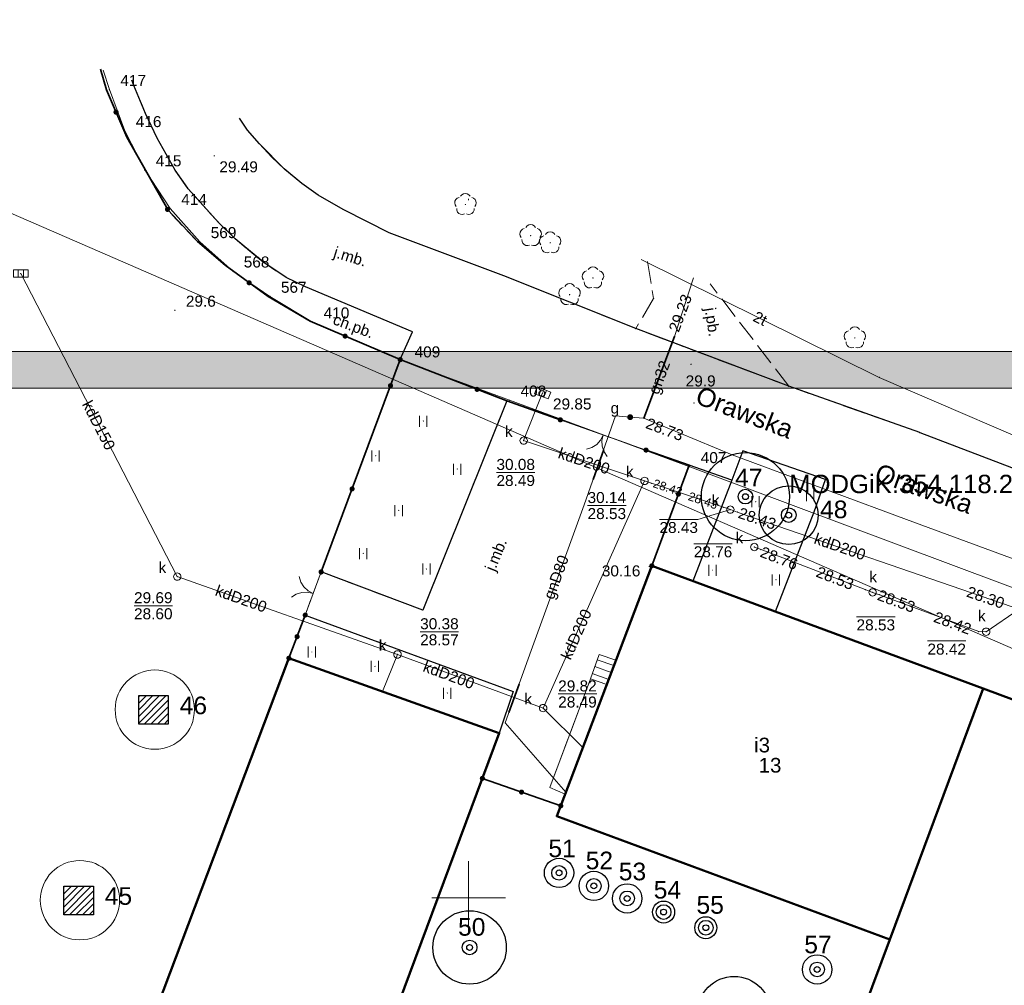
# Model space of a CAD drawing. Extents: x 5468194 to 5468404, y 5919486 to 5919674.
# Tile 8 of 12: x 5468269 to 5468336, y 5919594 to 5919660. Entities that reach past the tile are written whole.
import ezdxf
from ezdxf.enums import TextEntityAlignment as Align

# ---------------------------------------------------------------- set-up
doc = ezdxf.new("R2010")
doc.units = 0
doc.header["$PDSIZE"] = 0.75
doc.linetypes.add('PRZER2-1', pattern=[3, 2, -1])
doc.linetypes.add('PRZER3-1', pattern=[4, 3, -1])
doc.layers.get('0').update_dxf_attribs({"color": 253, "linetype": 'CONTINUOUS', "lineweight": 13})
for name, color, linetype, lineweight in [('GELULI_O', 253, 'PRZER3-1', 18), ('GEPPGD', 253, 'CONTINUOUS', 18), ('GEPPGD_O', 253, 'CONTINUOUS', 18), ('GESBLO', 253, 'CONTINUOUS', 18), ('GESBZO', 253, 'CONTINUOUS', 50), ('GESBZO_O', 253, 'CONTINUOUS', 50), ('GESDZI', 30, 'CONTINUOUS', 18), ('GESSCH', 253, 'CONTINUOUS', 18), ('GOSRBG', 253, 'CONTINUOUS', 18), ('GOSRBG_O', 253, 'CONTINUOUS', 18), ('GSLKBR', 253, 'CONTINUOUS', 18), ('GSLKOG', 253, 'CONTINUOUS', 35), ('GSLKRW', 253, 'CONTINUOUS', 25), ('GSPPRB', 253, 'CONTINUOUS', 20), ('GSPRDL', 253, 'CONTINUOUS', 18), ('GSPWPN', 253, 'CONTINUOUS', 13), ('GSPWPN_O', 253, 'CONTINUOUS', 13), ('GSPWPS', 253, 'CONTINUOUS', 13), ('GSPWPS_O', 253, 'CONTINUOUS', 13), ('GSSKOA', 253, 'PRZER3-1', 18), ('GSSKOA_O', 253, 'PRZER3-1', 18), ('GSSKOD', 253, 'PRZER2-1', 18), ('GSSKOD_O', 253, 'PRZER2-1', 18), ('GSSUTR', 253, 'PRZER2-1', 18), ('GTGTXT', 253, 'CONTINUOUS', 18), ('GTGTXT_O', 253, 'CONTINUOUS', 18), ('GULGPR', 253, 'CONTINUOUS', 18), ('GULGPR_O', 253, 'CONTINUOUS', 18), ('GULKPR', 253, 'CONTINUOUS', 18), ('GULKPR_O', 253, 'CONTINUOUS', 18), ('GULLOB', 253, 'CONTINUOUS', 35), ('GULTPR', 253, 'CONTINUOUS', 18), ('GULTPR_O', 253, 'CONTINUOUS', 18), ('GUPGZA', 253, 'CONTINUOUS', 18), ('GUPGZA_O', 253, 'CONTINUOUS', 18), ('GUPIWZ', 253, 'CONTINUOUS', 18), ('GUPIWZ_O', 253, 'CONTINUOUS', 18), ('GUPKKS', 253, 'CONTINUOUS', 18), ('GUPKSD', 253, 'CONTINUOUS', 18), ('GUPPRZ', 253, 'CONTINUOUS', 18), ('GUPPRZ_O', 253, 'CONTINUOUS', 18), ('ZZ_drzewo nanoszone ręcznie', 34, 'CONTINUOUS', 30), ('ZZ_grupa krzewów', 3, 'CONTINUOUS', 30), ('ZZ_grupa krzewów_szraf', 3, 'CONTINUOUS', 13), ('ZZ_korona', 94, 'CONTINUOUS', 30), ('ZZ_ramka', 250, 'CONTINUOUS', 13), ('ZZ_waloryzacja B', 5, 'CONTINUOUS', 30), ('ZZ_waloryzacja D', 1, 'CONTINUOUS', 30)]:
    doc.layers.add(name, color=color, linetype=linetype, lineweight=lineweight)
doc.styles.add('GEO-INFO', font='arial.ttf')

# ---------------------------------------------------------------- blocks, each defined once
blk = doc.blocks.new('KOLO')
blk.add_hatch(color=0).paths.add_polyline_path([(-0.5, 0), (-0.482963, -0.12941), (-0.433013, -0.25), (-0.353553, -0.353553), (-0.25, -0.433013), (-0.12941, -0.482963), (0, -0.5), (0.12941, -0.482963), (0.25, -0.433013), (0.353553, -0.353553), (0.433013, -0.25), (0.482963, -0.12941), (0.5, 0), (0.482963, 0.12941), (0.433013, 0.25), (0.353553, 0.353553), (0.25, 0.433013), (0.12941, 0.482963), (0, 0.5), (-0.12941, 0.482963), (-0.25, 0.433013), (-0.353553, 0.353553), (-0.433013, 0.25), (-0.482963, 0.12941)])
blk = doc.blocks.new('EPPGN')
blk.add_hatch(color=0).paths.add_polyline_path([(0, -0.09), (0.027812, -0.085595), (0.052901, -0.072812), (0.072812, -0.052901), (0.085595, -0.027812), (0.09, 0), (0.085595, 0.027812), (0.072812, 0.052901), (0.052901, 0.072812), (0.027812, 0.085595), (0, 0.09), (-0.027812, 0.085595), (-0.052901, 0.072812), (-0.072812, 0.052901), (-0.085595, 0.027812), (-0.09, 0), (-0.085595, -0.027812), (-0.072812, -0.052901), (-0.052901, -0.072812), (-0.027812, -0.085595)])
blk = doc.blocks.new('POINT')
at = {"color": 0}
blk.add_point((0, 0), dxfattribs=at)
blk = doc.blocks.new('SLBRA')
at = {"color": 0}
for points in [[(1.732051, 1), (1.414214, 0.585786), (1, 0.267949), (0.517638, 0.068148), (0, 0)], [(0, 0), (0.517638, -0.068148), (1, -0.267949), (1.414214, -0.585786), (1.732051, -1)]]:
    blk.add_lwpolyline(points, dxfattribs=at)
blk = doc.blocks.new('SPTRW')
at = {"color": 0}
for points in [[(-0.51332, 0.7233), (-0.51332, -0.7767)], [(0.48668, -0.7767), (0.48668, 0.7233)]]:
    blk.add_lwpolyline(points, dxfattribs=at)
blk = doc.blocks.new('SPDLP')
blk.add_hatch(color=0).paths.add_polyline_path([(0, -0.09), (0.027812, -0.085595), (0.052901, -0.072812), (0.072812, -0.052901), (0.085595, -0.027812), (0.09, 0), (0.085595, 0.027812), (0.072812, 0.052901), (0.052901, 0.072812), (0.027812, 0.085595), (0, 0.09), (-0.027812, 0.085595), (-0.052901, 0.072812), (-0.072812, 0.052901), (-0.085595, 0.027812), (-0.09, 0), (-0.085595, -0.027812), (-0.072812, -0.052901), (-0.052901, -0.072812), (-0.027812, -0.085595)])
at = {"color": 0}
for points in [[(-0.648554, 1.126667), (-0.481106, 1.325358), (-0.255912, 1.454989), (0, 1.5), (0.255912, 1.454989), (0.481106, 1.325358), (0.648554, 1.126667)], [(-1.271938, -0.268652), (-1.40916, -0.048001), (-1.462858, 0.20623), (-1.426585, 0.463525), (-1.304695, 0.693003), (-1.11182, 0.867117), (-0.871109, 0.964971)], [(0.871109, 0.964971), (1.11182, 0.867117), (1.304695, 0.693003), (1.426585, 0.463525), (1.462858, 0.20623), (1.40916, -0.048001), (1.271938, -0.268652)], [(-0.137547, -1.292703), (-0.389802, -1.355024), (-0.648184, -1.327532), (-0.881678, -1.213525), (-1.062258, -1.026689), (-1.168249, -0.78945), (-1.186929, -0.530282)], [(1.186929, -0.530282), (1.168249, -0.78945), (1.062258, -1.026689), (0.881678, -1.213525), (0.648184, -1.327532), (0.389802, -1.355024), (0.137547, -1.292703)]]:
    blk.add_lwpolyline(points, dxfattribs=at)
blk = doc.blocks.new('OKRAG_PELNY')
at = {"color": 0}
blk.add_lwpolyline([(0, 0.5), (0.12941, 0.482963), (0.25, 0.433013), (0.353553, 0.353553), (0.433013, 0.25), (0.482963, 0.12941), (0.5, 0), (0.482963, -0.12941), (0.433013, -0.25), (0.353553, -0.353553), (0.25, -0.433013), (0.12941, -0.482963), (0, -0.5), (-0.12941, -0.482963), (-0.25, -0.433013), (-0.353553, -0.353553), (-0.433013, -0.25), (-0.482963, -0.12941), (-0.5, 0), (-0.482963, 0.12941), (-0.433013, 0.25), (-0.353553, 0.353553), (-0.25, 0.433013), (-0.12941, 0.482963)], close=True, dxfattribs=at)
blk = doc.blocks.new('SUUS05')
at = {"color": 0}
blk.add_lwpolyline([(0.5, -0.25), (-0.5, -0.25), (-0.5, 0.25), (0.5, 0.25)], close=True, dxfattribs=at)
for points in [[(-0.175, -0.25), (-0.175, 0.25)], [(0.175, -0.25), (0.175, 0.25)]]:
    blk.add_lwpolyline(points, dxfattribs=at)
blk = doc.blocks.new('drzewo nanoszone ręcznie')
at = {"layer": 'ZZ_drzewo nanoszone ręcznie'}
for radius in [0.5, 0.2]:
    blk.add_circle((0, 0), radius, dxfattribs=at)

msp = doc.modelspace()

# ---------------------------------------------------------------- hatches: boundary and pattern name
at = {"layer": 'ZZ_grupa krzewów_szraf'}
h = msp.add_hatch(dxfattribs=at)
h.set_pattern_fill('ANSI31', color=256, scale=0.1, style=0)
h.set_pattern_definition([(45, (25.44917, 5.84823), (-0.224506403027, 0.224506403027), [])])
h.paths.add_polyline_path([(5468277.542, 5919613.767), (5468279.55, 5919613.767), (5468279.55, 5919611.825), (5468277.542, 5919611.825)])
h = msp.add_hatch(dxfattribs=at)
h.set_pattern_fill('ANSI31', color=256, scale=0.1, style=0)
h.set_pattern_definition([(45, (20.3501, -7.12994), (-0.224506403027, 0.224506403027), [])])
h.paths.add_polyline_path([(5468272.443, 5919600.788), (5468274.451, 5919600.788), (5468274.451, 5919598.847), (5468272.443, 5919598.847)])
at = {"layer": 'ZZ_ramka', "true_color": 0xffffff}
h = msp.add_hatch(color=7, dxfattribs=at)
h.paths.add_polyline_path([(5468401.523, 5919491.204), (5468201.523, 5919491.204), (5468201.523, 5919634.704), (5468401.523, 5919634.704)], flags=16)
h.paths.add_polyline_path([(5468194.023, 5919637.204), (5468404.023, 5919637.204), (5468404.023, 5919488.704), (5468194.023, 5919488.704)])

# ---------------------------------------------------------------- linework, layer by layer
at = {"linetype": 'Continuous', "lineweight": 13, "elevation": 100, "flags": 128}
for points in [[(5468300, 5919647.5), (5468300, 5919647.6)], [(5468300, 5919597.5), (5468300, 5919602.5)], [(5468297.5, 5919600), (5468302.5, 5919600)]]:
    msp.add_lwpolyline(points, dxfattribs=at)
at = {"layer": 'GESBLO', "linetype": 'Continuous', "lineweight": 18, "elevation": 10.18}
msp.add_lwpolyline([(5468324.608, 5919550.595), (5468340.223, 5919592.394), (5468344.651, 5919604.234), (5468339.13, 5919606.287), (5468341.233, 5919611.948), (5468335.033, 5919614.243), (5468328.674, 5919597.162), (5468320.465, 5919575.139), (5468292.6, 5919585.725), (5468302.084, 5919611.222), (5468287.766, 5919616.312), (5468277.091, 5919588.06), (5468273.766, 5919579.265), (5468316.018, 5919563.219), (5468312.976, 5919555.043)], close=True, dxfattribs=at)
at = {"layer": 'GESBZO', "linetype": 'Continuous', "lineweight": 50, "elevation": 10.18}
for points in [[(5468335.033, 5919614.243), (5468312.469, 5919622.607), (5468306, 5919605.557), (5468328.674, 5919597.162)], [(5468324.608, 5919550.595), (5468340.223, 5919592.394), (5468363.645, 5919583.746), (5468368.102, 5919595.426), (5468344.651, 5919604.234), (5468339.13, 5919606.287), (5468341.233, 5919611.948), (5468335.033, 5919614.243), (5468328.674, 5919597.162), (5468320.465, 5919575.139), (5468292.6, 5919585.725), (5468302.084, 5919611.222), (5468287.766, 5919616.312), (5468277.091, 5919588.06), (5468273.766, 5919579.265), (5468316.018, 5919563.219), (5468312.976, 5919555.043)]]:
    msp.add_lwpolyline(points, close=True, dxfattribs=at)
at = {"layer": 'GESDZI', "linetype": 'Continuous', "lineweight": 18, "elevation": 10.22}
for points in [[(5468275.114, 5919656.356), (5468275.54, 5919655.03), (5468276.59, 5919652.23), (5468277.95, 5919649.56), (5468279.68, 5919646.93), (5468281.69, 5919644.67), (5468283.94, 5919642.67), (5468286.47, 5919640.95), (5468289.38, 5919639.2), (5468295.57, 5919636.55), (5468302.78, 5919633.88), (5468315.05, 5919629.35), (5468371.88, 5919608.07), (5468381.59, 5919595.7), (5468386.34, 5919605.41), (5468396.01, 5919601.52), (5468401.165, 5919609.409)], [(5468342.3, 5919490.53), (5468380.89, 5919593.82), (5468381.59, 5919595.7), (5468371.88, 5919608.07), (5468315.05, 5919629.35), (5468302.78, 5919633.88), (5468295.57, 5919636.55), (5468289.38, 5919639.2), (5468286.47, 5919640.95), (5468283.94, 5919642.67), (5468281.69, 5919644.67), (5468279.68, 5919646.93), (5468277.95, 5919649.56), (5468276.59, 5919652.23), (5468275.54, 5919655.03), (5468275.114, 5919656.356)]]:
    msp.add_lwpolyline(points, dxfattribs=at)
at = {"layer": 'GESSCH', "linetype": 'Continuous', "lineweight": 18, "elevation": 10.18}
for points in [[(5468310.03, 5919616.178), (5468308.879, 5919616.573), (5468308.292, 5919614.909), (5468309.406, 5919614.533)], [(5468309.406, 5919614.533), (5468308.292, 5919614.909), (5468305.519, 5919607.52), (5468306.569, 5919607.055)]]:
    msp.add_lwpolyline(points, close=True, dxfattribs=at)
at = {"layer": 'GESSCH', "linetype": 'Continuous', "lineweight": 18, "elevation": 10.18, "flags": 128}
for points in [[(5468308.752, 5919616.213), (5468309.891, 5919615.811)], [(5468308.419, 5919615.269), (5468309.536, 5919614.876)], [(5468308.586, 5919615.741), (5468309.713, 5919615.343)]]:
    msp.add_lwpolyline(points, dxfattribs=at)
at = {"layer": 'GOSRBG', "linetype": 'Continuous', "lineweight": 18, "elevation": 10.04}
msp.add_lwpolyline([(5468265.344, 5919659.794), (5468259.784, 5919650.547), (5468390.529, 5919593.714), (5468400.349, 5919607.998), (5468401.028, 5919609.037)], dxfattribs=at)
at = {"layer": 'GSLKBR', "linetype": 'Continuous', "lineweight": 18, "elevation": 10.18}
for points in [[(5468306.241, 5919632.548), (5468312.074, 5919630.487)], [(5468289.956, 5919622.187), (5468288.877, 5919619.253)]]:
    msp.add_lwpolyline(points, dxfattribs=at)
at = {"layer": 'GSLKOG', "linetype": 'Continuous', "lineweight": 35, "elevation": 10.18}
for points in [[(5468295.342, 5919636.644), (5468289.209, 5919639.264), (5468286.347, 5919640.934), (5468283.418, 5919643.077), (5468281.532, 5919644.7), (5468279.535, 5919646.813), (5468276.73, 5919651.805), (5468275.338, 5919655.011), (5468274.938, 5919656.418)], [(5468289.956, 5919622.187), (5468295.342, 5919636.644), (5468302.596, 5919633.84), (5468306.241, 5919632.548)], [(5468312.074, 5919630.487), (5468315.005, 5919629.455), (5468312.469, 5919622.607)], [(5468287.766, 5919616.312), (5468288.877, 5919619.253)], [(5468300.934, 5919608.132), (5468306.269, 5919606.265)]]:
    msp.add_lwpolyline(points, dxfattribs=at)
at = {"layer": 'GSLKRW', "linetype": 'Continuous', "lineweight": 25, "elevation": 10.18}
for points in [[(5468295.342, 5919636.644), (5468296.183, 5919638.54), (5468288.897, 5919641.603), (5468287.583, 5919642.24), (5468286.049, 5919643.252), (5468284.097, 5919644.883), (5468283, 5919645.953), (5468280.905, 5919648.267), (5468280.013, 5919649.541), (5468278.786, 5919651.727), (5468278.008, 5919653.409), (5468277.216, 5919655.315), (5468277.064, 5919655.67)], [(5468330.71, 5919631.68), (5468321.79, 5919634.83), (5468311.38, 5919638.76), (5468302.387, 5919642.355), (5468294.582, 5919645.29), (5468293.104, 5919646.02), (5468291.447, 5919646.863), (5468289.758, 5919647.853), (5468288.633, 5919648.638), (5468287.431, 5919649.628), (5468285.758, 5919651.331), (5468284.942, 5919652.263), (5468284.399, 5919653.089)], [(5468302.596, 5919633.84), (5468296.871, 5919619.578), (5468289.956, 5919622.187)], [(5468330.71, 5919631.68), (5468353.84, 5919622.86)], [(5468320.878, 5919619.49), (5468323.527, 5919626.276), (5468324.298, 5919628.495), (5468318.67, 5919630.434), (5468317.911, 5919628.431), (5468315.005, 5919629.455)], [(5468317.911, 5919628.431), (5468315.272, 5919621.569)], [(5468288.877, 5919619.253), (5468303.033, 5919614.048), (5468302.084, 5919611.222)]]:
    msp.add_lwpolyline(points, dxfattribs=at)
at = {"layer": 'GSPPRB', "linetype": 'Continuous', "lineweight": 20}
for p in [(5468312.59, 5919640.81, 10.28), (5468311.38, 5919638.76, 10.28), (5468327.95, 5919635.44, 10.28), (5468321.79, 5919634.83, 10.28), (5468330.71, 5919631.68, 10.28), (5468294.133, 5919614.049, 10.28), (5468307.772, 5919610.228, 10.28), (5468306.622, 5919607.197, 10.28)]:
    msp.add_point(p, dxfattribs=at)
at = {"layer": 'GSSKOA', "linetype": 'PRZER3-1', "lineweight": 18, "ltscale": 0.5, "elevation": 10.18}
for points in [[(5468277.064, 5919655.67), (5468277.216, 5919655.315), (5468278.008, 5919653.409), (5468278.786, 5919651.727), (5468280.013, 5919649.541), (5468280.905, 5919648.267), (5468283, 5919645.953), (5468284.097, 5919644.883), (5468286.049, 5919643.252), (5468287.583, 5919642.24), (5468288.897, 5919641.603), (5468296.183, 5919638.54), (5468295.342, 5919636.644), (5468302.596, 5919633.84), (5468309.533, 5919631.382), (5468317.911, 5919628.431), (5468318.67, 5919630.434), (5468324.298, 5919628.495), (5468323.527, 5919626.276), (5468320.878, 5919619.49), (5468335.033, 5919614.243), (5468337.396, 5919613.369)], [(5468353.84, 5919622.86), (5468330.71, 5919631.68), (5468321.79, 5919634.83), (5468311.38, 5919638.76), (5468302.387, 5919642.355), (5468294.582, 5919645.29), (5468293.104, 5919646.02), (5468291.447, 5919646.863), (5468289.758, 5919647.853), (5468288.633, 5919648.638), (5468287.431, 5919649.628), (5468286.603, 5919650.423), (5468285.758, 5919651.331), (5468284.942, 5919652.263), (5468284.399, 5919653.089)], [(5468312.165, 5919643.32), (5468312.59, 5919640.81), (5468311.38, 5919638.76), (5468321.79, 5919634.83), (5468316.443, 5919641.815)], [(5468312.469, 5919622.607), (5468315.005, 5919629.455), (5468312.074, 5919630.487), (5468306.241, 5919632.548), (5468302.596, 5919633.84), (5468296.871, 5919619.578), (5468289.956, 5919622.187), (5468288.877, 5919619.253)], [(5468288.877, 5919619.253), (5468303.033, 5919614.048), (5468302.084, 5919611.222)], [(5468300.934, 5919608.132), (5468306.269, 5919606.265), (5468306.569, 5919607.055), (5468305.519, 5919607.52), (5468308.292, 5919614.909), (5468308.879, 5919616.573), (5468310.03, 5919616.178)]]:
    msp.add_lwpolyline(points, dxfattribs=at)
at = {"layer": 'GSSKOD', "linetype": 'PRZER2-1', "lineweight": 18, "ltscale": 0.5, "elevation": 10.18}
msp.add_lwpolyline([(5468277.064, 5919655.67), (5468277.216, 5919655.315), (5468278.008, 5919653.409), (5468278.786, 5919651.727), (5468280.013, 5919649.541), (5468280.905, 5919648.267), (5468283, 5919645.953), (5468284.097, 5919644.883), (5468286.049, 5919643.252), (5468287.583, 5919642.24), (5468288.897, 5919641.603), (5468296.183, 5919638.54), (5468295.342, 5919636.644), (5468289.209, 5919639.264), (5468286.347, 5919640.934), (5468283.418, 5919643.077), (5468281.532, 5919644.7), (5468279.535, 5919646.813), (5468276.73, 5919651.805), (5468275.338, 5919655.011), (5468274.938, 5919656.418)], dxfattribs=at)
at = {"layer": 'GSSUTR', "linetype": 'PRZER2-1', "lineweight": 18, "ltscale": 0.5, "elevation": 10.1}
for points in [[(5468296.916, 5919632.475), (5468296.906, 5919632.455), (5468296.926, 5919632.455)], [(5468293.674, 5919630.112), (5468293.664, 5919630.092), (5468293.684, 5919630.092)], [(5468299.228, 5919629.21), (5468299.218, 5919629.19), (5468299.238, 5919629.19)], [(5468323.263, 5919627.405), (5468323.253, 5919627.385), (5468323.273, 5919627.385)], [(5468319.543, 5919626.991), (5468319.533, 5919626.971), (5468319.553, 5919626.971)], [(5468295.242, 5919626.387), (5468295.232, 5919626.367), (5468295.252, 5919626.367)], [(5468292.823, 5919623.467), (5468292.813, 5919623.447), (5468292.833, 5919623.447)], [(5468297.128, 5919622.405), (5468297.118, 5919622.385), (5468297.138, 5919622.385)], [(5468316.598, 5919622.32), (5468316.588, 5919622.3), (5468316.608, 5919622.3)], [(5468320.927, 5919621.665), (5468320.917, 5919621.645), (5468320.937, 5919621.645)], [(5468289.324, 5919616.754), (5468289.314, 5919616.734), (5468289.334, 5919616.734)], [(5468293.618, 5919615.777), (5468293.608, 5919615.757), (5468293.628, 5919615.757)], [(5468298.55, 5919613.951), (5468298.54, 5919613.931), (5468298.56, 5919613.931)]]:
    msp.add_lwpolyline(points, close=True, dxfattribs=at)
at = {"layer": 'GULGPR', "linetype": 'Continuous', "lineweight": 18, "elevation": 10.14}
for points in [[(5468311.93, 5919632.65), (5468314.02, 5919638.23), (5468315.308, 5919642.214)], [(5468311.93, 5919632.65), (5468310.996, 5919632.726), (5468310.003, 5919632.825), (5468307.858, 5919626.756), (5468304.255, 5919616.844), (5468302.487, 5919611.905), (5468306.622, 5919607.197)], [(5468311.93, 5919632.65), (5468317.947, 5919630.162), (5468330.422, 5919625.536), (5468349.151, 5919618.632), (5468362.952, 5919613.471), (5468375.881, 5919608.701), (5468388.184, 5919602.932), (5468397.234, 5919598.765)]]:
    msp.add_lwpolyline(points, dxfattribs=at)
at = {"layer": 'GULKPR', "linetype": 'Continuous', "lineweight": 18, "elevation": 10.14}
for points in [[(5468269.51, 5919642.506), (5468280.162, 5919621.869)], [(5468305.038, 5919634.377), (5468303.745, 5919631.133)], [(5468303.745, 5919631.133), (5468311.973, 5919628.389)], [(5468305.07, 5919612.92), (5468311.973, 5919628.389)], [(5468311.973, 5919628.389), (5468312.447, 5919628.23), (5468317.341, 5919626.593), (5468317.815, 5919626.434)], [(5468317.815, 5919626.434), (5468318.287, 5919626.271), (5468337.002, 5919619.816), (5468337.475, 5919619.652)], [(5468319.444, 5919623.888), (5468319.911, 5919623.709), (5468327, 5919620.992), (5468327.5, 5919620.8)], [(5468280.162, 5919621.869), (5468295.156, 5919616.571)], [(5468327.5, 5919620.8), (5468327.972, 5919620.636), (5468334.73, 5919618.133), (5468335.23, 5919618.12)], [(5468335.23, 5919618.12), (5468337.475, 5919619.652)], [(5468294.133, 5919614.049), (5468295.156, 5919616.571)], [(5468295.156, 5919616.571), (5468305.07, 5919612.92)], [(5468307.772, 5919610.228), (5468305.07, 5919612.92)]]:
    msp.add_lwpolyline(points, dxfattribs=at)
at = {"layer": 'GULLOB', "linetype": 'Continuous', "lineweight": 35, "elevation": 10.12}
for points in [[(5468314.02, 5919638.23), (5468311.93, 5919632.65)], [(5468309.194, 5919630.535), (5468308.465, 5919628.474)], [(5468303.436, 5919614.555), (5468302.743, 5919612.62)]]:
    msp.add_lwpolyline(points, dxfattribs=at)
at = {"layer": 'GULTPR', "linetype": 'Continuous', "lineweight": 18, "elevation": 10.14}
msp.add_lwpolyline([(5468311.754, 5919643.464), (5468327.95, 5919635.44), (5468341.45, 5919629.63), (5468341.906, 5919629.348)], dxfattribs=at)
at = {"layer": 'GUPPRZ_O', "linetype": 'Continuous', "lineweight": 9, "elevation": 10.8, "flags": 128}
for points in [[(5468301.892, 5919628.964), (5468304.513, 5919628.964)], [(5468308.095, 5919626.71), (5468310.716, 5919626.71)], [(5468312.989, 5919625.769), (5468315.609, 5919625.769), (5468317.815, 5919626.434)], [(5468312.989, 5919625.769), (5468315.609, 5919625.769)], [(5468315.325, 5919624.115), (5468317.946, 5919624.115)], [(5468277.22, 5919619.888), (5468279.841, 5919619.888)], [(5468326.405, 5919619.137), (5468329.026, 5919619.137)], [(5468296.698, 5919618.115), (5468299.319, 5919618.115)], [(5468331.232, 5919617.488), (5468333.852, 5919617.488)], [(5468306.096, 5919613.881), (5468308.717, 5919613.881)]]:
    msp.add_lwpolyline(points, dxfattribs=at)
at = {"layer": 'ZZ_grupa krzewów'}
for points in [[(5468277.542, 5919613.767), (5468279.55, 5919613.767), (5468279.55, 5919611.825), (5468277.542, 5919611.825)], [(5468272.443, 5919600.788), (5468274.451, 5919600.788), (5468274.451, 5919598.847), (5468272.443, 5919598.847)]]:
    msp.add_lwpolyline(points, close=True, dxfattribs=at)
at = {"layer": 'ZZ_grupa krzewów_szraf', "color": 32}
for centre in [(5468278.634, 5919612.816), (5468273.535, 5919599.838)]:
    msp.add_circle(centre, 2.7, dxfattribs=at)
at = {"layer": 'ZZ_korona'}
for centre, radius in [((5468318.844, 5919627.317), 3), ((5468321.786, 5919626.058), 2), ((5468306.154, 5919601.698), 1), ((5468308.522, 5919600.812), 1), ((5468310.792, 5919599.959), 1), ((5468313.272, 5919599.031), 0.75), ((5468300.065, 5919596.621), 2.5), ((5468316.145, 5919597.964), 0.75), ((5468323.725, 5919595.122), 1), ((5468318.074, 5919592.149), 2.5)]:
    msp.add_circle(centre, radius, dxfattribs=at)
at = {"layer": 'ZZ_ramka', "elevation": 10.06}
for points in [[(5468194.023, 5919637.204), (5468404.023, 5919637.204), (5468404.023, 5919488.704), (5468194.023, 5919488.704)], [(5468401.523, 5919491.204), (5468201.523, 5919491.204), (5468201.523, 5919634.704), (5468401.523, 5919634.704)]]:
    msp.add_lwpolyline(points, close=True, dxfattribs=at)

# ---------------------------------------------------------------- block references
at = {"layer": 'GEPPGD', "lineweight": 18, "xscale": 0.5, "yscale": 0.5}
for p in [(5468275.54, 5919655.03, 10.24), (5468276.59, 5919652.23, 10.24), (5468277.95, 5919649.56, 10.24), (5468279.68, 5919646.93, 10.24), (5468281.69, 5919644.67, 10.24), (5468283.94, 5919642.67, 10.24), (5468286.47, 5919640.95, 10.24), (5468289.38, 5919639.2, 10.24), (5468295.57, 5919636.55, 10.24), (5468302.78, 5919633.88, 10.24), (5468315.05, 5919629.35, 10.24)]:
    msp.add_blockref('EPPGN', p, dxfattribs=at)
at = {"layer": 'GSLKBR', "lineweight": 18, "xscale": 0.75, "yscale": 0.75}
for p, rotation in [((5468309.157, 5919631.518, 10.18), 250.5368865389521), ((5468289.416, 5919620.72, 10.18), 159.8035132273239)]:
    msp.add_blockref('SLBRA', p, dxfattribs=dict(at, rotation=rotation))
at = {"layer": 'GSLKOG', "lineweight": 35, "xscale": 0.35, "yscale": 0.35}
for p in [(5468275.994, 5919653.499, 10.18), (5468279.499, 5919646.877, 10.18), (5468285.058, 5919641.878, 10.18), (5468291.589, 5919638.247, 10.18), (5468295.342, 5919636.644, 10.18), (5468294.682, 5919634.872, 10.18), (5468300.573, 5919634.622, 10.18), (5468306.241, 5919632.548, 10.18), (5468312.074, 5919630.487, 10.18), (5468292.063, 5919627.844, 10.18), (5468314.276, 5919627.488, 10.18), (5468312.469, 5919622.607, 10.18), (5468289.956, 5919622.187, 10.18), (5468288.877, 5919619.253, 10.18), (5468288.321, 5919617.782, 10.18), (5468287.766, 5919616.312, 10.18), (5468300.934, 5919608.132, 10.18), (5468303.602, 5919607.199, 10.18), (5468306.269, 5919606.265, 10.18)]:
    msp.add_blockref('KOLO', p, dxfattribs=at)
at = {"layer": 'GSPRDL', "lineweight": 18, "xscale": 0.5, "yscale": 0.5}
for p in [(5468299.78, 5919647.21, 10.12), (5468304.22, 5919645.09, 10.12), (5468305.55, 5919644.6, 10.12), (5468308.46, 5919642.21, 10.12), (5468306.87, 5919641.07, 10.12), (5468326.29, 5919638.13, 10.12)]:
    msp.add_blockref('SPDLP', p, dxfattribs=at)
at = {"layer": 'GSPWPN', "lineweight": 13, "xscale": 0.09, "yscale": 0.09}
for p in [(5468280, 5919640, 10.08), (5468315.143, 5919636.33, 10.08)]:
    msp.add_blockref('KOLO', p, dxfattribs=at)
at = {"layer": 'GSPWPS', "lineweight": 13, "xscale": 0.09, "yscale": 0.09}
for p in [(5468282.69, 5919650.523, 10.08), (5468312.294, 5919622.561, 10.08)]:
    msp.add_blockref('KOLO', p, dxfattribs=at)
at = {"layer": 'GSSUTR', "lineweight": 18, "xscale": 0.5, "yscale": 0.5}
for p in [(5468296.916, 5919632.465, 10.1), (5468293.674, 5919630.102, 10.1), (5468299.228, 5919629.2, 10.1), (5468319.543, 5919626.981, 10.1), (5468323.263, 5919627.395, 10.1), (5468295.242, 5919626.377, 10.1), (5468292.823, 5919623.457, 10.1), (5468297.128, 5919622.395, 10.1), (5468316.598, 5919622.31, 10.1), (5468320.927, 5919621.655, 10.1), (5468289.324, 5919616.744, 10.1), (5468293.618, 5919615.767, 10.1), (5468298.55, 5919613.941, 10.1)]:
    msp.add_blockref('SPTRW', p, dxfattribs=at)
at = {"layer": 'GTGTXT', "lineweight": 18}
msp.add_blockref('POINT', (5468315.348, 5919633.704, 10.02), dxfattribs=at)
at = {"layer": 'GUPGZA', "lineweight": 18, "xscale": 0.4, "yscale": 0.4, "rotation": 293.7323367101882}
msp.add_blockref('KOLO', (5468310.996, 5919632.726, 10.16), dxfattribs=at)
at = {"layer": 'GUPIWZ', "lineweight": 18, "xscale": 0.5, "yscale": 0.5}
for p in [(5468303.745, 5919631.133, 10.18), (5468311.973, 5919628.389, 10.18), (5468317.815, 5919626.434, 10.18), (5468319.444, 5919623.888, 10.18), (5468280.162, 5919621.869, 10.18), (5468327.5, 5919620.8, 10.18), (5468335.23, 5919618.12, 10.18), (5468295.156, 5919616.571, 10.18), (5468305.07, 5919612.92, 10.18)]:
    msp.add_blockref('OKRAG_PELNY', p, dxfattribs=at)
at = {"layer": 'GUPKKS', "lineweight": 18}
msp.add_blockref('SUUS05', (5468269.51, 5919642.506, 10.16), dxfattribs=at)
at = {"layer": 'GUPKKS', "lineweight": 18, "rotation": 339.3553280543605}
msp.add_blockref('SUUS05', (5468305.038, 5919634.377, 10.16), dxfattribs=at)
at = {"layer": 'GUPKSD', "lineweight": 18, "xscale": 0.5, "yscale": 0.5}
for p in [(5468303.745, 5919631.133, 10.16), (5468311.973, 5919628.389, 10.16), (5468317.815, 5919626.434, 10.16), (5468319.444, 5919623.888, 10.16), (5468280.162, 5919621.869, 10.16), (5468327.5, 5919620.8, 10.16), (5468335.23, 5919618.12, 10.16), (5468295.156, 5919616.571, 10.16), (5468305.07, 5919612.92, 10.16)]:
    msp.add_blockref('POINT', p, dxfattribs=at)
at = {"layer": 'GUPPRZ', "lineweight": 18}
for p in [(5468269.51, 5919642.506, 10.16), (5468314.02, 5919638.23, 10.16), (5468327.95, 5919635.44, 10.16), (5468305.038, 5919634.377, 10.16), (5468311.93, 5919632.65, 10.16), (5468303.745, 5919631.133, 10.16), (5468311.973, 5919628.389, 10.16), (5468312.447, 5919628.23, 10.16), (5468317.341, 5919626.593, 10.16), (5468317.815, 5919626.434, 10.16), (5468318.287, 5919626.271, 10.16), (5468319.444, 5919623.888, 10.16), (5468319.911, 5919623.709, 10.16), (5468280.162, 5919621.869, 10.16), (5468327, 5919620.992, 10.16), (5468327.5, 5919620.8, 10.16), (5468327.972, 5919620.636, 10.16), (5468334.73, 5919618.133, 10.16), (5468335.23, 5919618.12, 10.16), (5468295.156, 5919616.571, 10.16), (5468305.07, 5919612.92, 10.16)]:
    msp.add_blockref('POINT', p, dxfattribs=at)
at = {"layer": 'ZZ_drzewo nanoszone ręcznie'}
for p in [(5468318.844, 5919627.317), (5468321.786, 5919626.058), (5468306.154, 5919601.698), (5468308.522, 5919600.812), (5468310.792, 5919599.959), (5468313.272, 5919599.031), (5468316.145, 5919597.964), (5468300.065, 5919596.621), (5468323.725, 5919595.122)]:
    msp.add_blockref('drzewo nanoszone ręcznie', p, dxfattribs=at)

# ---------------------------------------------------------------- texts
at = {"layer": 'GELULI_O', "linetype": 'Continuous', "lineweight": 0, "style": 'GEO-INFO'}
msp.add_text('Orawska', height=1.25, rotation=340.42298, dxfattribs=at).set_placement((5468331.003, 5919627.869, 10.8), align=Align.MIDDLE_CENTER)
at = {"layer": 'GEPPGD_O', "linetype": 'Continuous', "lineweight": 0, "style": 'GEO-INFO'}
for s, p in [('417', (5468276.29, 5919655.28, 10.8)), ('416', (5468277.34, 5919652.48, 10.8)), ('415', (5468278.7, 5919649.81, 10.8)), ('414', (5468280.43, 5919647.18, 10.8)), ('569', (5468282.44, 5919644.92, 10.8)), ('568', (5468284.69, 5919642.92, 10.8)), ('567', (5468287.22, 5919641.2, 10.8)), ('410', (5468290.13, 5919639.45, 10.8)), ('409', (5468296.32, 5919636.8, 10.8)), ('408', (5468303.53, 5919634.13, 10.8)), ('407', (5468315.8, 5919629.6, 10.8))]:
    msp.add_text(s, height=0.75, dxfattribs=at).set_placement(p)
at = {"layer": 'GESBZO_O', "linetype": 'Continuous', "lineweight": 0, "style": 'GEO-INFO'}
msp.add_text('i3', height=1, dxfattribs=at).set_placement((5468320.517, 5919609.903, 10.8), align=Align.RIGHT)
msp.add_text('13', height=1, dxfattribs=at).set_placement((5468320.517, 5919609.528, 10.8), align=Align.TOP_CENTER)
at = {"layer": 'GOSRBG_O', "linetype": 'Continuous', "lineweight": 0, "style": 'GEO-INFO'}
msp.add_text('MODGiK.354.118.2015', height=1.25, dxfattribs=at).set_placement((5468330.899, 5919628.181, 10.8), align=Align.MIDDLE_CENTER)
at = {"layer": 'GSPWPN_O', "linetype": 'Continuous', "lineweight": 0, "style": 'GEO-INFO'}
for s, p in [('29.6', (5468280.75, 5919640.25, 10.8)), ('29.9', (5468314.773, 5919634.821, 10.8))]:
    msp.add_text(s, height=0.75, dxfattribs=at).set_placement(p)
at = {"layer": 'GSPWPS_O', "linetype": 'Continuous', "lineweight": 0, "style": 'GEO-INFO'}
for s, p in [('29.49', (5468283.029, 5919649.399, 10.8)), ('30.16', (5468309.067, 5919621.887, 10.8))]:
    msp.add_text(s, height=0.75, dxfattribs=at).set_placement(p)
at = {"layer": 'GSSKOA_O', "linetype": 'Continuous', "lineweight": 0, "style": 'GEO-INFO'}
for rotation, p in [(342.83091, (5468291.91, 5919643.575, 10.8)), (67.94931, (5468301.941, 5919623.328, 10.8))]:
    msp.add_text('j.mb.', height=0.75, rotation=rotation, dxfattribs=at).set_placement(p, align=Align.MIDDLE)
msp.add_text('j.pb.', height=0.75, rotation=278.79742, dxfattribs=at).set_placement((5468316.585, 5919639.212, 10.8), align=Align.MIDDLE_CENTER)
at = {"layer": 'GSSKOD_O', "linetype": 'Continuous', "lineweight": 0, "style": 'GEO-INFO'}
msp.add_text('ch.pb.', height=0.75, rotation=339.38206, dxfattribs=at).set_placement((5468292.131, 5919638.848, 10.8), align=Align.MIDDLE)
at = {"layer": 'GTGTXT_O', "linetype": 'Continuous', "lineweight": 0, "style": 'GEO-INFO'}
msp.add_text('Orawska', height=1.25, rotation=339.02671, dxfattribs=at).set_placement((5468315.348, 5919633.704, 10.8))
at = {"layer": 'GULGPR_O', "linetype": 'Continuous', "lineweight": 0, "style": 'GEO-INFO'}
msp.add_text('gn32', height=0.75, rotation=69.46646, dxfattribs=at).set_placement((5468312.975, 5919635.44, 10.8), align=Align.MIDDLE_CENTER)
msp.add_text('gnD80', height=0.75, rotation=70.02133, dxfattribs=at).set_placement((5468306.056, 5919621.8, 10.8), align=Align.MIDDLE)
at = {"layer": 'GULKPR_O', "linetype": 'Continuous', "lineweight": 0, "style": 'GEO-INFO'}
for s, rotation, p in [('kdD150', 297.30049, (5468274.836, 5919632.188, 10.8)), ('kdD200', 341.55459, (5468307.859, 5919629.761, 10.8)), ('kdD200', 340.96777, (5468325.284, 5919623.925, 10.8)), ('kdD200', 340.53858, (5468284.517, 5919620.38, 10.8)), ('kdD200', 65.9518, (5468307.312, 5919617.95, 10.8)), ('kdD200', 339.78133, (5468298.658, 5919615.185, 10.8))]:
    msp.add_text(s, height=0.75, rotation=rotation, dxfattribs=at).set_placement(p, align=Align.MIDDLE)
at = {"layer": 'GULTPR_O', "linetype": 'Continuous', "lineweight": 0, "style": 'GEO-INFO'}
msp.add_text('2t', height=0.75, rotation=333.64316, dxfattribs=at).set_placement((5468319.852, 5919639.452, 10.8), align=Align.MIDDLE_CENTER)
at = {"layer": 'GUPGZA_O', "linetype": 'Continuous', "lineweight": 0, "style": 'GEO-INFO'}
msp.add_text('g', height=0.75, dxfattribs=at).set_placement((5468310.246, 5919632.976, 10.8), align=Align.RIGHT)
at = {"layer": 'GUPIWZ_O', "linetype": 'Continuous', "lineweight": 0, "style": 'GEO-INFO'}
for p in [(5468302.995, 5919631.383, 10.8), (5468311.223, 5919628.639, 10.8), (5468317.065, 5919626.684, 10.8), (5468318.694, 5919624.138, 10.8), (5468279.412, 5919622.119, 10.8), (5468327.804, 5919621.479, 10.8), (5468335.199, 5919618.827, 10.8), (5468294.406, 5919616.821, 10.8), (5468304.32, 5919613.17, 10.8)]:
    msp.add_text('k', height=0.75, dxfattribs=at).set_placement(p, align=Align.RIGHT)
at = {"layer": 'GUPPRZ_O', "linetype": 'Continuous', "lineweight": 0, "style": 'GEO-INFO'}
for s, height, rotation, p in [('29.23', 0.75, 69.46646, (5468313.947, 5919638.593, 10.8)), ('28.73', 0.75, 339.49768, (5468312.12, 5919632.359, 10.8)), ('28.43', 0.5812, 341.50168, (5468312.587, 5919628.254, 10.8)), ('28.43', 0.5872, 341.50168, (5468314.982, 5919627.376, 10.8)), ('28.43', 0.75, 341.50168, (5468318.404, 5919626.247, 10.8)), ('28.76', 0.75, 339.02798, (5468319.908, 5919623.598, 10.8)), ('28.53', 0.75, 339.02798, (5468323.719, 5919622.239, 10.8)), ('28.53', 0.75, 339.67113, (5468327.888, 5919620.661, 10.8)), ('28.30', 0.75, 340.96777, (5468333.952, 5919620.881, 10.8)), ('28.42', 0.75, 339.67113, (5468331.715, 5919619.168, 10.8))]:
    msp.add_text(s, height=height, rotation=rotation, dxfattribs=at).set_placement(p, align=Align.MIDDLE_LEFT)
for s, p in [('29.85', (5468305.74, 5919633.627, 10.8)), ('28.43', (5468312.989, 5919625.216)), ('28.76', (5468315.325, 5919623.562)), ('28.53', (5468326.405, 5919618.584)), ('28.42', (5468331.232, 5919616.935))]:
    msp.add_text(s, height=0.75, dxfattribs=at).set_placement(p, align=Align.MIDDLE_LEFT)
for s, p in [('30.08', (5468301.892, 5919629.136)), ('28.49', (5468301.892, 5919628.041)), ('30.14', (5468308.095, 5919626.882)), ('28.53', (5468308.095, 5919625.787)), ('29.69', (5468277.22, 5919620.061)), ('28.60', (5468277.22, 5919618.966)), ('30.38', (5468296.698, 5919618.288)), ('28.57', (5468296.698, 5919617.193)), ('29.82', (5468306.096, 5919614.054)), ('28.49', (5468306.096, 5919612.959))]:
    msp.add_text(s, height=0.75, dxfattribs=at).set_placement(p)
at = {"layer": 'ZZ_waloryzacja B', "char_height": 1.2, "attachment_point": 1}
for s, insert in [('{\\fArial|b0|i0|c238|p34;47}', (5468318.144, 5919629.219)), ('{\\fArial|b0|i0|c238|p34;48}', (5468323.921, 5919627.049)), ('{\\fArial|b0|i0|c238|p34;46}', (5468280.327, 5919613.702)), ('{\\fArial|b0|i0|c238|p34;51}', (5468305.429, 5919603.966)), ('{\\fArial|b0|i0|c238|p34;52}', (5468307.966, 5919603.144)), ('{\\fArial|b0|i0|c238|p34;53}', (5468310.222, 5919602.393)), ('{\\fArial|b0|i0|c238|p34;45}', (5468275.228, 5919600.724)), ('{\\fArial|b0|i0|c238|p34;54}', (5468312.597, 5919601.148)), ('{\\fArial|b0|i0|c238|p34;50}', (5468299.28, 5919598.621)), ('{\\fArial|b0|i0|c238|p34;57}', (5468322.848, 5919597.424))]:
    msp.add_mtext(s, dxfattribs=dict(at, insert=insert))
at = {"layer": 'ZZ_waloryzacja D', "insert": (5468315.511, 5919600.115), "char_height": 1.2, "attachment_point": 1}
msp.add_mtext('{\\fArial|b0|i0|c238|p34;55}', dxfattribs=at)

doc.saveas('drawing.dxf')
